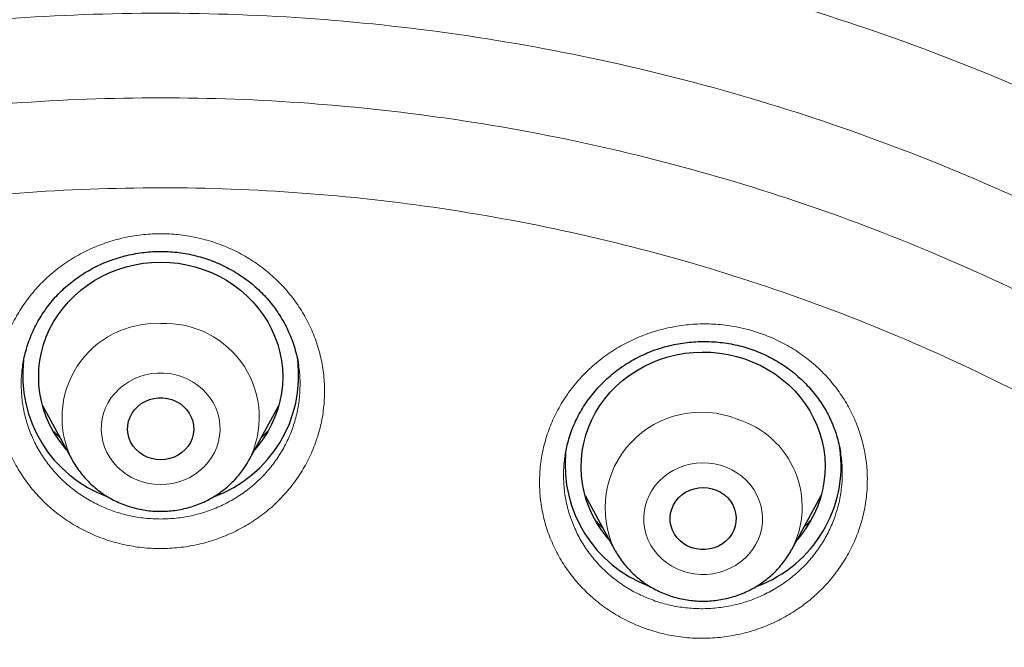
# Model space of a CAD drawing. Header units: millimetres. Extents: x 8 to 971, y 12 to 977.
# Tile 165 of 195: x 342 to 354, y 812 to 820. Entities that reach past the tile are written whole.
import ezdxf

# ---------------------------------------------------------------- set-up
doc = ezdxf.new("R2010")
doc.units = ezdxf.units.MM

msp = doc.modelspace()

# ---------------------------------------------------------------- linework, layer by layer
at = {"color": 7, "linetype": 'Continuous', "lineweight": 30}
for p, q in [((341.567, 815.52), (341.564, 815.508)), ((344.955, 815.505), (344.953, 815.52)), ((341.808, 815.019), (342.17, 814.353)), ((344.349, 814.353), (344.711, 815.019)), ((348.235, 814.408), (348.233, 814.401)), ((348.477, 813.913), (348.84, 813.248)), ((351.018, 813.248), (351.38, 813.913)), ((351.018, 813.248), (351.016, 813.244))]:
    msp.add_line(p, q, dxfattribs=at)
at = {"color": 252, "linetype": 'Continuous', "lineweight": 0}
for p, q in [((342.022, 814.626), (341.948, 814.697)), ((348.693, 813.517), (348.613, 813.594)), ((351.016, 813.244), (350.999, 813.214))]:
    msp.add_line(p, q, dxfattribs=at)
at = {"color": 7, "linetype": 'Continuous', "lineweight": 30, "flags": 128}
for points in [[(342.104, 814.475), (342.059, 814.529), (341.998, 814.612), (341.943, 814.698), (341.895, 814.788), (341.854, 814.881), (341.82, 814.977), (341.794, 815.074), (341.775, 815.173), (341.763, 815.273), (341.76, 815.374), (341.763, 815.474), (341.775, 815.574), (341.794, 815.673), (341.82, 815.771), (341.854, 815.866), (341.895, 815.959), (341.943, 816.049), (341.998, 816.136), (342.059, 816.219), (342.126, 816.297), (342.199, 816.371), (342.277, 816.439), (342.361, 816.502), (342.449, 816.56), (342.541, 816.611), (342.636, 816.656), (342.735, 816.694), (342.837, 816.726), (342.941, 816.751), (343.046, 816.769), (343.153, 816.78), (343.26, 816.783), (343.367, 816.78), (343.473, 816.769), (343.578, 816.751), (343.682, 816.726), (343.784, 816.694), (343.883, 816.656), (343.978, 816.611), (344.07, 816.56), (344.158, 816.502), (344.242, 816.439), (344.32, 816.371), (344.393, 816.297), (344.46, 816.219), (344.521, 816.136), (344.576, 816.049), (344.624, 815.959), (344.665, 815.866), (344.699, 815.771), (344.725, 815.673), (344.744, 815.574), (344.756, 815.474), (344.76, 815.374), (344.756, 815.273), (344.744, 815.173), (344.725, 815.074), (344.699, 814.977), (344.665, 814.881), (344.624, 814.788), (344.576, 814.698), (344.521, 814.612), (344.46, 814.529), (344.415, 814.475)], [(348.773, 813.37), (348.735, 813.415), (348.674, 813.497), (348.618, 813.583), (348.569, 813.673), (348.528, 813.766), (348.493, 813.861), (348.466, 813.958), (348.446, 814.057), (348.434, 814.157), (348.429, 814.258), (348.432, 814.358), (348.443, 814.458), (348.461, 814.557), (348.486, 814.655), (348.519, 814.751), (348.56, 814.844), (348.607, 814.934), (348.661, 815.021), (348.721, 815.104), (348.788, 815.183), (348.86, 815.257), (348.938, 815.327), (349.021, 815.39), (349.108, 815.448), (349.2, 815.5), (349.295, 815.546), (349.394, 815.585), (349.495, 815.618), (349.598, 815.644), (349.704, 815.662), (349.81, 815.674), (349.917, 815.678), (350.024, 815.675), (350.131, 815.665), (350.236, 815.648), (350.34, 815.624), (350.442, 815.593), (350.541, 815.555), (350.637, 815.511), (350.73, 815.461), (350.818, 815.404), (350.902, 815.341), (350.981, 815.273), (351.055, 815.2), (351.123, 815.122), (351.184, 815.04), (351.24, 814.954), (351.288, 814.864), (351.33, 814.772), (351.365, 814.677), (351.392, 814.579), (351.412, 814.48), (351.424, 814.38), (351.429, 814.28), (351.426, 814.179), (351.415, 814.079), (351.397, 813.98), (351.371, 813.882), (351.338, 813.787), (351.298, 813.693), (351.251, 813.603), (351.197, 813.516), (351.137, 813.433), (351.085, 813.37)], [(343.26, 814.352), (343.203, 814.356), (343.148, 814.367), (343.094, 814.385), (343.044, 814.41), (342.998, 814.442), (342.958, 814.479), (342.923, 814.521), (342.894, 814.567), (342.873, 814.616), (342.859, 814.668), (342.854, 814.721), (342.856, 814.774), (342.865, 814.827), (342.883, 814.877), (342.908, 814.925), (342.939, 814.969), (342.977, 815.009), (343.021, 815.043), (343.069, 815.071), (343.121, 815.093), (343.175, 815.108), (343.231, 815.115), (343.288, 815.115), (343.344, 815.108), (343.398, 815.093), (343.45, 815.071), (343.498, 815.043), (343.542, 815.009), (343.58, 814.969), (343.611, 814.925), (343.636, 814.877), (343.654, 814.827), (343.664, 814.774), (343.666, 814.721), (343.66, 814.668), (343.646, 814.616), (343.625, 814.567), (343.596, 814.521), (343.561, 814.479), (343.521, 814.442), (343.475, 814.41), (343.425, 814.385), (343.372, 814.367), (343.316, 814.356), (343.26, 814.352)], [(349.79, 813.27), (349.738, 813.292), (349.69, 813.32), (349.647, 813.355), (349.609, 813.394), (349.577, 813.438), (349.552, 813.486), (349.535, 813.537), (349.525, 813.589), (349.523, 813.642), (349.529, 813.695), (349.543, 813.747), (349.564, 813.797), (349.592, 813.843), (349.627, 813.885), (349.668, 813.922), (349.714, 813.953), (349.764, 813.978), (349.817, 813.996), (349.872, 814.007), (349.929, 814.011), (349.985, 814.007), (350.041, 813.996), (350.094, 813.978), (350.144, 813.953), (350.19, 813.922), (350.231, 813.885), (350.266, 813.843), (350.294, 813.797), (350.315, 813.747), (350.329, 813.695), (350.335, 813.642), (350.333, 813.589), (350.323, 813.537), (350.306, 813.486), (350.281, 813.438), (350.249, 813.394), (350.211, 813.355), (350.168, 813.32), (350.12, 813.292), (350.068, 813.27), (350.013, 813.256), (349.957, 813.248), (349.901, 813.248), (349.844, 813.256), (349.79, 813.27)]]:
    msp.add_lwpolyline(points, dxfattribs=at)
at = {"color": 252, "linetype": 'Continuous', "lineweight": 0, "flags": 128}
for points in [[(343.26, 814.048), (343.335, 814.051), (343.409, 814.062), (343.482, 814.08), (343.552, 814.105), (343.619, 814.137), (343.683, 814.175), (343.742, 814.219), (343.796, 814.268), (343.844, 814.322), (343.886, 814.381), (343.921, 814.443), (343.949, 814.509), (343.97, 814.577), (343.984, 814.646), (343.99, 814.717), (343.988, 814.787), (343.978, 814.857), (343.961, 814.926), (343.936, 814.993), (343.904, 815.057), (343.866, 815.117), (343.82, 815.174), (343.769, 815.226), (343.713, 815.272), (343.652, 815.313), (343.586, 815.348), (343.517, 815.377), (343.446, 815.398), (343.372, 815.412), (343.297, 815.42), (343.222, 815.42), (343.147, 815.412), (343.074, 815.398), (343.002, 815.377), (342.933, 815.348), (342.868, 815.313), (342.806, 815.272), (342.75, 815.226), (342.699, 815.174), (342.653, 815.117), (342.615, 815.057), (342.583, 814.993), (342.558, 814.926), (342.541, 814.857), (342.531, 814.787), (342.529, 814.717), (342.535, 814.646), (342.549, 814.577), (342.57, 814.509), (342.598, 814.443), (342.633, 814.381), (342.675, 814.322), (342.723, 814.268), (342.777, 814.219), (342.836, 814.175), (342.9, 814.137), (342.967, 814.105), (343.037, 814.08), (343.11, 814.062), (343.184, 814.051), (343.26, 814.048)], [(349.679, 812.984), (349.751, 812.963), (349.825, 812.95), (349.9, 812.943), (349.975, 812.944), (350.05, 812.952), (350.123, 812.967), (350.194, 812.99), (350.263, 813.019), (350.328, 813.054), (350.389, 813.096), (350.445, 813.143), (350.495, 813.196), (350.54, 813.253), (350.578, 813.314), (350.609, 813.378), (350.633, 813.445), (350.649, 813.514), (350.658, 813.584), (350.659, 813.655), (350.652, 813.725), (350.638, 813.794), (350.616, 813.862), (350.587, 813.927), (350.551, 813.989), (350.508, 814.047), (350.459, 814.101), (350.405, 814.15), (350.345, 814.193), (350.281, 814.23), (350.214, 814.261), (350.143, 814.285), (350.07, 814.303), (349.996, 814.313), (349.921, 814.316), (349.846, 814.311), (349.771, 814.299), (349.699, 814.281), (349.629, 814.255), (349.562, 814.223), (349.499, 814.184), (349.44, 814.14), (349.387, 814.09), (349.34, 814.035), (349.298, 813.976), (349.264, 813.913), (349.236, 813.847), (349.216, 813.779), (349.203, 813.709), (349.199, 813.639), (349.201, 813.568), (349.212, 813.498), (349.23, 813.43), (349.255, 813.363), (349.288, 813.3), (349.328, 813.24), (349.373, 813.183), (349.425, 813.132), (349.482, 813.086), (349.544, 813.046), (349.61, 813.012), (349.679, 812.984)]]:
    msp.add_lwpolyline(points, dxfattribs=at)
at = {"color": 252, "linetype": 'Continuous', "lineweight": 0}
for centre, radius, start, end in [((343.202, 814.873), 1.155, 87.1499, 206.696), ((343.317, 814.874), 1.155, 332.5755, 92.8607), ((349.904, 813.759), 1.18, 67.915, 205.689), ((350.019, 813.773), 1.128, 332.2853, 73.0944)]:
    msp.add_arc(centre, radius, start, end, dxfattribs=at)
at = {"color": 7, "linetype": 'Continuous', "lineweight": 30}
for centre, radius, start, end in [((343.15, 815.39), 1.587, 173.0099, 250.0445), ((343.368, 815.391), 1.589, 290.0552, 7.0763), ((350.041, 814.284), 1.585, 290.3966, 7.7845), ((349.822, 814.288), 1.59, 174.6969, 249.4633)]:
    msp.add_arc(centre, radius, start, end, dxfattribs=at)
for points, knots in [([(390.437, 808.93), (390.435, 808.955), (390.432, 809.01), (390.426, 809.107), (390.42, 809.216), (390.412, 809.343), (390.402, 809.487), (390.391, 809.646), (390.377, 809.821), (390.362, 810.01), (390.345, 810.214), (390.326, 810.432), (390.302, 810.688), (390.273, 810.966), (390.242, 811.254), (390.212, 811.516), (390.184, 811.75), (390.16, 811.941), (390.14, 812.09), (390.126, 812.198), (390.115, 812.281), (390.105, 812.35), (390.096, 812.419), (390.084, 812.502), (390.069, 812.606), (390.05, 812.734), (390.028, 812.885), (390.002, 813.052), (389.975, 813.228), (389.922, 813.556), (389.839, 814.039), (389.718, 814.684), (389.582, 815.35), (389.432, 816.033), (389.267, 816.726), (389.074, 817.481), (388.848, 818.298), (388.655, 818.945), (388.523, 819.364), (388.465, 819.548), (388.41, 819.716), (388.361, 819.866), (388.317, 819.999), (388.278, 820.115), (388.246, 820.211), (388.22, 820.287), (388.199, 820.347), (388.183, 820.394), (388.168, 820.438), (388.15, 820.489), (388.127, 820.556), (388.098, 820.639), (388.06, 820.746), (388.013, 820.878), (387.956, 821.037), (387.891, 821.214), (387.819, 821.41), (387.737, 821.629), (387.644, 821.872), (387.54, 822.139), (387.426, 822.425), (387.306, 822.719), (387.184, 823.013), (387.041, 823.351), (386.877, 823.729), (386.691, 824.142), (386.506, 824.545), (386.321, 824.937), (386.137, 825.316), (385.959, 825.673), (385.788, 826.009), (385.624, 826.326), (385.467, 826.622), (385.318, 826.899), (385.177, 827.157), (385.039, 827.405), (384.855, 827.73), (384.62, 828.138), (384.329, 828.627), (384.026, 829.122), (383.784, 829.505), (383.61, 829.776), (383.507, 829.935), (383.403, 830.093), (383.301, 830.247), (383.206, 830.389), (383.12, 830.517), (383.044, 830.629), (382.975, 830.731), (382.912, 830.823), (382.855, 830.905), (382.807, 830.975), (382.771, 831.027), (382.744, 831.065), (382.722, 831.097), (382.695, 831.135), (382.663, 831.182), (382.624, 831.237), (382.568, 831.317), (382.492, 831.423), (382.393, 831.562), (382.279, 831.721), (382.148, 831.901), (382, 832.101), (381.836, 832.322), (381.654, 832.563), (381.455, 832.823), (381.237, 833.103), (381.004, 833.398), (380.762, 833.698), (380.494, 834.026), (380.204, 834.373), (379.893, 834.737), (379.553, 835.127), (379.186, 835.537), (378.793, 835.966), (378.411, 836.372), (378.04, 836.757), (377.681, 837.121), (377.335, 837.464), (377.002, 837.788), (376.705, 838.071), (376.437, 838.322), (376.191, 838.548), (375.938, 838.779), (375.638, 839.048), (375.287, 839.356), (374.882, 839.704), (374.453, 840.063), (374.001, 840.432), (373.526, 840.811), (373.108, 841.135), (372.756, 841.402), (372.481, 841.607), (372.215, 841.803), (371.964, 841.984), (371.734, 842.149), (371.523, 842.299), (371.331, 842.432), (371.158, 842.552), (371.019, 842.648), (370.911, 842.721), (370.83, 842.776), (370.757, 842.825), (370.692, 842.869), (370.637, 842.906), (370.593, 842.935), (370.56, 842.958), (370.52, 842.984), (370.462, 843.023), (370.378, 843.079), (370.27, 843.149), (370.14, 843.235), (369.986, 843.335), (369.811, 843.447), (369.622, 843.568), (369.386, 843.716), (369.106, 843.89), (368.725, 844.123), (368.275, 844.392), (367.753, 844.695), (367.208, 845.001), (366.642, 845.311), (366.053, 845.622), (365.441, 845.935), (364.784, 846.258), (364.085, 846.589), (363.352, 846.922), (362.615, 847.241), (361.877, 847.546), (361.055, 847.87), (360.148, 848.208), (359.156, 848.554), (358.166, 848.875), (357.179, 849.172), (356.197, 849.446), (355.288, 849.68), (354.454, 849.878), (353.699, 850.045), (352.955, 850.197), (352.225, 850.336), (351.509, 850.461), (350.761, 850.58), (349.985, 850.692), (349.183, 850.795), (348.402, 850.882), (347.643, 850.954), (346.952, 851.01), (346.314, 851.053), (345.716, 851.086), (345.098, 851.113), (344.46, 851.133), (343.771, 851.145), (343.03, 851.147), (342.235, 851.137), (341.414, 851.114), (340.678, 851.08), (340.037, 851.042), (339.501, 851.005), (338.976, 850.962), (338.463, 850.915), (337.883, 850.856), (337.242, 850.783), (336.545, 850.693), (335.875, 850.598), (335.231, 850.497), (334.614, 850.393), (334.085, 850.296), (333.632, 850.21), (333.243, 850.132), (332.843, 850.048), (332.43, 849.959), (331.958, 849.852), (331.422, 849.725), (330.822, 849.575), (330.223, 849.417), (329.628, 849.252), (329.037, 849.081), (328.43, 848.897), (327.807, 848.698), (327.169, 848.486), (326.437, 848.231), (325.615, 847.928), (324.706, 847.573), (323.795, 847.196), (322.882, 846.795), (321.968, 846.372), (321.053, 845.924), (320.329, 845.551), (319.791, 845.263), (319.44, 845.072), (319.089, 844.877), (318.745, 844.682), (318.415, 844.491), (318.106, 844.309), (317.818, 844.137), (317.548, 843.973), (317.296, 843.818), (317.063, 843.672), (316.852, 843.539), (316.663, 843.419), (316.497, 843.312), (316.359, 843.221), (316.246, 843.147), (316.156, 843.088), (316.076, 843.035), (315.997, 842.983), (315.908, 842.923), (315.802, 842.853), (315.679, 842.769), (315.536, 842.673), (315.352, 842.546), (315.127, 842.39), (314.861, 842.204), (314.581, 842.003), (314.284, 841.788), (313.973, 841.559), (313.647, 841.314), (313.306, 841.054), (312.952, 840.778), (312.584, 840.485), (312.087, 840.081), (311.476, 839.569), (310.787, 838.966), (310.142, 838.38), (309.539, 837.812), (308.96, 837.245), (308.403, 836.68), (307.868, 836.119), (307.354, 835.562), (306.863, 835.011), (306.412, 834.488), (305.999, 833.995), (305.623, 833.533), (305.263, 833.08), (304.933, 832.654), (304.631, 832.254), (304.409, 831.952), (304.248, 831.731), (304.147, 831.591), (304.054, 831.461), (303.974, 831.348), (303.908, 831.255), (303.854, 831.179), (303.811, 831.117), (303.779, 831.071), (303.756, 831.038), (303.736, 831.01), (303.712, 830.975), (303.677, 830.924), (303.63, 830.856), (303.573, 830.772), (303.509, 830.679), (303.44, 830.578), (303.368, 830.471), (303.27, 830.325), (303.143, 830.134), (302.986, 829.894), (302.817, 829.633), (302.638, 829.351), (302.448, 829.047), (302.258, 828.737), (302.07, 828.426), (301.889, 828.119), (301.709, 827.808), (301.534, 827.501), (301.366, 827.199), (301.203, 826.903), (301.004, 826.534), (300.774, 826.096), (300.519, 825.594), (300.287, 825.122), (300.077, 824.681), (299.885, 824.269), (299.704, 823.868), (299.528, 823.468), (299.353, 823.058), (299.158, 822.587), (298.944, 822.052), (298.772, 821.603), (298.657, 821.294), (298.6, 821.138), (298.547, 820.992), (298.5, 820.863), (298.46, 820.75), (298.426, 820.654), (298.399, 820.576), (298.378, 820.515), (298.361, 820.468), (298.348, 820.428), (298.334, 820.389), (298.318, 820.341), (298.299, 820.286), (298.269, 820.197), (298.225, 820.068), (298.166, 819.892), (298.103, 819.697), (298.035, 819.487), (297.963, 819.261), (297.887, 819.014), (297.805, 818.745), (297.72, 818.456), (297.603, 818.053), (297.461, 817.535), (297.296, 816.903), (297.138, 816.252), (296.986, 815.582), (296.873, 815.042), (296.794, 814.64), (296.744, 814.38), (296.696, 814.118), (296.65, 813.86), (296.607, 813.612), (296.567, 813.369), (296.53, 813.135), (296.495, 812.913), (296.466, 812.717), (296.444, 812.566), (296.429, 812.457), (296.419, 812.384), (296.411, 812.326), (296.404, 812.278), (296.397, 812.228), (296.389, 812.166), (296.378, 812.083), (296.364, 811.98), (296.349, 811.863), (296.333, 811.732), (296.316, 811.59), (296.298, 811.436), (296.28, 811.278), (296.262, 811.121), (296.246, 810.967), (296.23, 810.816), (296.212, 810.63), (296.191, 810.412), (296.169, 810.163), (296.15, 809.923), (296.132, 809.693), (296.116, 809.477), (296.103, 809.275), (296.091, 809.091), (296.085, 808.973), (296.082, 808.917)], [0, 0, 0, 0, 0.000538, 0.001173, 0.002001, 0.00294, 0.003999, 0.005176, 0.006474, 0.007864, 0.00937, 0.010991, 0.012707, 0.015039, 0.017172, 0.019108, 0.020845, 0.022384, 0.02336, 0.024168, 0.024785, 0.025223, 0.025708, 0.026323, 0.027068, 0.028038, 0.029164, 0.030442, 0.031771, 0.033115, 0.037773, 0.042606, 0.047612, 0.052782, 0.058028, 0.063333, 0.069974, 0.076706, 0.078226, 0.079651, 0.080945, 0.082106, 0.083135, 0.084032, 0.084797, 0.085358, 0.085818, 0.086176, 0.086459, 0.086842, 0.087362, 0.088017, 0.08878, 0.089871, 0.091108, 0.092492, 0.094023, 0.095701, 0.097641, 0.099746, 0.102016, 0.104397, 0.106732, 0.109008, 0.112469, 0.115787, 0.118962, 0.122206, 0.125286, 0.128203, 0.130955, 0.133544, 0.136007, 0.1383, 0.140425, 0.142456, 0.144505, 0.148584, 0.152734, 0.156956, 0.16125, 0.162614, 0.163986, 0.165364, 0.166737, 0.16802, 0.169093, 0.170079, 0.170976, 0.171785, 0.172506, 0.173139, 0.173627, 0.1739, 0.17415, 0.174482, 0.174895, 0.17539, 0.175967, 0.177007, 0.178239, 0.179661, 0.181275, 0.18308, 0.185076, 0.187264, 0.189637, 0.1922, 0.194953, 0.197789, 0.200571, 0.204128, 0.20759, 0.210957, 0.215316, 0.219504, 0.22352, 0.227365, 0.231038, 0.234541, 0.237872, 0.241032, 0.243395, 0.245761, 0.248218, 0.250767, 0.254419, 0.258244, 0.262241, 0.266411, 0.270754, 0.275269, 0.277723, 0.280215, 0.282589, 0.284791, 0.286822, 0.28865, 0.290313, 0.29181, 0.293142, 0.293904, 0.294599, 0.295226, 0.295787, 0.296275, 0.296648, 0.296897, 0.297133, 0.297661, 0.298383, 0.299298, 0.300407, 0.301709, 0.303205, 0.304831, 0.306486, 0.30914, 0.31186, 0.315995, 0.320274, 0.324698, 0.329265, 0.333977, 0.338832, 0.343832, 0.349496, 0.3552, 0.360861, 0.366479, 0.372055, 0.379513, 0.386894, 0.394198, 0.401424, 0.408573, 0.415644, 0.421146, 0.426571, 0.431881, 0.437079, 0.442162, 0.447133, 0.452947, 0.458597, 0.464085, 0.469408, 0.474568, 0.478612, 0.482793, 0.487111, 0.491567, 0.49616, 0.501533, 0.507084, 0.512811, 0.518714, 0.522511, 0.526271, 0.529951, 0.53355, 0.537068, 0.542155, 0.547065, 0.551796, 0.556348, 0.560723, 0.56492, 0.567641, 0.570395, 0.57325, 0.576207, 0.579266, 0.583426, 0.58776, 0.592268, 0.596441, 0.600753, 0.605203, 0.609793, 0.614522, 0.619354, 0.626133, 0.632994, 0.639937, 0.646962, 0.65407, 0.661259, 0.668531, 0.671353, 0.674187, 0.677033, 0.679877, 0.682588, 0.685131, 0.687508, 0.689718, 0.691854, 0.693807, 0.695578, 0.697165, 0.698569, 0.69979, 0.700689, 0.701454, 0.702086, 0.702726, 0.70348, 0.704372, 0.705431, 0.706655, 0.708045, 0.710202, 0.712508, 0.714965, 0.717571, 0.720327, 0.723232, 0.726288, 0.729493, 0.732849, 0.736348, 0.743218, 0.749945, 0.756011, 0.761955, 0.767778, 0.773479, 0.77906, 0.78452, 0.789858, 0.795046, 0.799479, 0.803787, 0.80797, 0.812028, 0.815497, 0.818868, 0.820166, 0.821448, 0.822626, 0.823652, 0.824451, 0.825124, 0.825672, 0.826093, 0.826337, 0.826547, 0.826853, 0.827263, 0.827886, 0.828647, 0.829476, 0.830359, 0.831297, 0.83229, 0.834199, 0.836283, 0.838542, 0.840975, 0.843583, 0.846366, 0.84889, 0.851531, 0.854158, 0.856731, 0.859252, 0.86172, 0.864136, 0.868428, 0.872544, 0.876483, 0.879952, 0.883271, 0.886443, 0.889617, 0.892883, 0.896242, 0.900816, 0.905551, 0.906818, 0.908074, 0.909215, 0.910226, 0.911107, 0.911858, 0.912453, 0.91293, 0.913289, 0.913546, 0.913845, 0.914215, 0.914649, 0.91513, 0.916288, 0.917651, 0.919218, 0.92079, 0.922526, 0.924424, 0.926486, 0.928711, 0.931064, 0.935741, 0.940543, 0.945472, 0.950526, 0.955706, 0.957637, 0.959585, 0.96155, 0.963522, 0.965387, 0.967112, 0.968963, 0.970619, 0.97208, 0.973344, 0.973977, 0.974529, 0.974963, 0.975279, 0.975598, 0.976062, 0.976675, 0.977438, 0.97835, 0.979291, 0.98035, 0.981522, 0.982704, 0.983865, 0.985004, 0.986123, 0.987221, 0.989129, 0.990969, 0.992743, 0.994449, 0.996061, 0.99752, 0.998831, 1, 1, 1, 1]), ([(340.08, 755.314), (338.877, 755.42), (336.473, 755.633), (332.915, 756.297), (329.422, 757.208), (326.048, 758.376), (322.809, 759.778), (319.723, 761.402), (316.782, 763.249), (314.004, 765.307), (311.407, 767.563), (309.006, 770.004), (306.816, 772.614), (304.851, 775.377), (303.123, 778.277), (301.642, 781.296), (300.418, 784.414), (299.458, 787.613), (298.768, 790.873), (298.352, 794.173), (298.213, 797.494), (298.352, 800.816), (298.768, 804.116), (299.458, 807.376), (300.418, 810.575), (301.642, 813.693), (303.123, 816.712), (304.851, 819.612), (306.816, 822.375), (309.006, 824.985), (311.407, 827.426), (314.004, 829.682), (316.782, 831.74), (319.723, 833.586), (322.809, 835.21), (326.021, 836.602), (329.339, 837.752), (332.744, 838.655), (336.213, 839.303), (339.725, 839.694), (343.26, 839.824), (346.794, 839.694), (350.306, 839.303), (353.775, 838.655), (357.18, 837.752), (360.498, 836.602), (363.71, 835.21), (366.796, 833.586), (369.737, 831.74), (372.515, 829.682), (375.112, 827.426), (377.513, 824.985), (379.703, 822.375), (381.668, 819.612), (383.396, 816.712), (384.877, 813.693), (386.101, 810.575), (387.061, 807.376), (387.751, 804.116), (388.167, 800.816), (388.306, 797.494), (388.167, 794.173), (387.751, 790.873), (387.061, 787.613), (386.101, 784.414), (384.877, 781.296), (383.396, 778.277), (381.668, 775.377), (379.703, 772.614), (377.513, 770.004), (375.112, 767.563), (372.515, 765.307), (369.737, 763.249), (366.796, 761.402), (363.71, 759.778), (360.471, 758.376), (357.097, 757.208), (353.604, 756.297), (350.047, 755.633), (347.642, 755.42), (346.439, 755.314)], [0, 0, 0, 0, 0.013106, 0.026212, 0.039318, 0.052424, 0.065212, 0.078, 0.090788, 0.103576, 0.116364, 0.129151, 0.141939, 0.154727, 0.167515, 0.180303, 0.193091, 0.205879, 0.218667, 0.231454, 0.244242, 0.25703, 0.269818, 0.282606, 0.295394, 0.308182, 0.32097, 0.333758, 0.346545, 0.359333, 0.372121, 0.384909, 0.397697, 0.410485, 0.423273, 0.436061, 0.448848, 0.461636, 0.474424, 0.487212, 0.5, 0.512788, 0.525576, 0.538364, 0.551152, 0.563939, 0.576727, 0.589515, 0.602303, 0.615091, 0.627879, 0.640667, 0.653455, 0.666242, 0.67903, 0.691818, 0.704606, 0.717394, 0.730182, 0.74297, 0.755758, 0.768546, 0.781333, 0.794121, 0.806909, 0.819697, 0.832485, 0.845273, 0.858061, 0.870849, 0.883636, 0.896424, 0.909212, 0.922, 0.934788, 0.947576, 0.960682, 0.973788, 0.986894, 1, 1, 1, 1]), ([(341.564, 815.508), (341.565, 815.518), (341.571, 815.562), (341.588, 815.639), (341.615, 815.739), (341.649, 815.838), (341.689, 815.935), (341.736, 816.029), (341.789, 816.121), (341.848, 816.208), (341.912, 816.292), (341.981, 816.371), (342.054, 816.445), (342.133, 816.514), (342.215, 816.578), (342.302, 816.637), (342.394, 816.692), (342.489, 816.741), (342.587, 816.785), (342.689, 816.822), (342.792, 816.854), (342.898, 816.879), (343.004, 816.898), (343.111, 816.91), (343.218, 816.916), (343.325, 816.915), (343.431, 816.908), (343.537, 816.895), (343.642, 816.875), (343.746, 816.848), (343.849, 816.816), (343.95, 816.777), (344.048, 816.732), (344.143, 816.682), (344.234, 816.626), (344.321, 816.565), (344.404, 816.499), (344.481, 816.429), (344.553, 816.354), (344.62, 816.276), (344.682, 816.193), (344.739, 816.105), (344.791, 816.014), (344.836, 815.92), (344.876, 815.823), (344.909, 815.724), (344.935, 815.623), (344.951, 815.55), (344.955, 815.511), (344.956, 815.506)], [0, 0, 0, 0, 0.0062609, 0.0283821, 0.0506435, 0.0730102, 0.0954302, 0.1178579, 0.1402337, 0.1625123, 0.1846631, 0.2066532, 0.2284781, 0.2501094, 0.2717958, 0.2936008, 0.3155124, 0.3375114, 0.3595713, 0.3816636, 0.4037475, 0.4257852, 0.4477494, 0.4696134, 0.4913615, 0.5129746, 0.5344971, 0.5561278, 0.5779007, 0.5997996, 0.6217967, 0.6438608, 0.6659594, 0.6880514, 0.7101034, 0.7320863, 0.7539831, 0.775784, 0.7973909, 0.8190254, 0.8408644, 0.8628854, 0.885062, 0.9073517, 0.9297141, 0.9521006, 0.9744509, 0.9967149, 1, 1, 1, 1]), ([(348.235, 814.408), (348.239, 814.434), (348.248, 814.495), (348.271, 814.587), (348.302, 814.685), (348.339, 814.78), (348.382, 814.873), (348.432, 814.963), (348.488, 815.051), (348.55, 815.136), (348.618, 815.218), (348.691, 815.296), (348.769, 815.37), (348.852, 815.439), (348.939, 815.502), (349.029, 815.56), (349.122, 815.612), (349.218, 815.657), (349.316, 815.697), (349.417, 815.731), (349.52, 815.759), (349.625, 815.781), (349.732, 815.796), (349.841, 815.806), (349.949, 815.808), (350.058, 815.805), (350.166, 815.795), (350.272, 815.778), (350.377, 815.756), (350.48, 815.727), (350.579, 815.692), (350.676, 815.651), (350.771, 815.604), (350.862, 815.552), (350.951, 815.494), (351.035, 815.43), (351.116, 815.361), (351.192, 815.288), (351.263, 815.21), (351.328, 815.128), (351.388, 815.043), (351.442, 814.954), (351.489, 814.863), (351.53, 814.77), (351.564, 814.674), (351.592, 814.576), (351.611, 814.494), (351.617, 814.445), (351.62, 814.43)], [0, 0, 0, 0, 0.017457, 0.039738, 0.061763, 0.083581, 0.105367, 0.127396, 0.149593, 0.171921, 0.194344, 0.216817, 0.239288, 0.261704, 0.28402, 0.306206, 0.328235, 0.350098, 0.371793, 0.393554, 0.415443, 0.437448, 0.459549, 0.481718, 0.503926, 0.526134, 0.548303, 0.570403, 0.592411, 0.614308, 0.636082, 0.657779, 0.679613, 0.701601, 0.723723, 0.745951, 0.768254, 0.7906, 0.812946, 0.835258, 0.857508, 0.879678, 0.901753, 0.923641, 0.945564, 0.967687, 0.989985, 1, 1, 1, 1]), ([(344.576, 814.705), (344.565, 814.694), (344.541, 814.668), (344.515, 814.645), (344.5, 814.632)], [0, 0, 0, 0, 0.451723, 1, 1, 1, 1]), ([(342.019, 814.63), (342.004, 814.643), (341.979, 814.666), (341.956, 814.69), (341.946, 814.7)], [0, 0, 0, 0, 0.592431, 1, 1, 1, 1]), ([(342.17, 814.354), (342.174, 814.347), (342.191, 814.314), (342.228, 814.257), (342.281, 814.184), (342.339, 814.116), (342.402, 814.052), (342.471, 813.993), (342.543, 813.939), (342.62, 813.89), (342.7, 813.847), (342.784, 813.81), (342.87, 813.779), (342.959, 813.754), (343.049, 813.735), (343.14, 813.723), (343.211, 813.719), (343.251, 813.719), (343.26, 813.719)], [0, 0, 0, 0, 0.018392, 0.086379, 0.154459, 0.222648, 0.290947, 0.359357, 0.427884, 0.496531, 0.565288, 0.634158, 0.70312, 0.772177, 0.84131, 0.910516, 0.979778, 1, 1, 1, 1]), ([(343.26, 813.719), (343.28, 813.719), (343.331, 813.72), (343.413, 813.727), (343.504, 813.741), (343.594, 813.762), (343.682, 813.79), (343.768, 813.823), (343.851, 813.863), (343.93, 813.909), (344.006, 813.96), (344.077, 814.017), (344.144, 814.079), (344.206, 814.145), (344.262, 814.216), (344.311, 814.286), (344.337, 814.333), (344.349, 814.354)], [0, 0, 0, 0, 0.04582, 0.115145, 0.184494, 0.253848, 0.323187, 0.392495, 0.461761, 0.530967, 0.600104, 0.669154, 0.738105, 0.806948, 0.87567, 0.944275, 1, 1, 1, 1]), ([(348.691, 813.521), (348.683, 813.529), (348.655, 813.553), (348.629, 813.579), (348.611, 813.598)], [0, 0, 0, 0, 0.298466, 1, 1, 1, 1]), ([(351.253, 813.609), (351.247, 813.603), (351.221, 813.575), (351.193, 813.549), (351.172, 813.53)], [0, 0, 0, 0, 0.248053, 1, 1, 1, 1]), ([(348.841, 813.248), (348.851, 813.229), (348.875, 813.185), (348.921, 813.118), (348.976, 813.048), (349.037, 812.982), (349.102, 812.92), (349.173, 812.863), (349.247, 812.811), (349.326, 812.765), (349.407, 812.724), (349.472, 812.698), (349.509, 812.685), (349.517, 812.682)], [0, 0, 0, 0, 0.06988, 0.169382, 0.269016, 0.36881, 0.46878, 0.568908, 0.669214, 0.769689, 0.870321, 0.971105, 1, 1, 1, 1]), ([(349.517, 812.682), (349.537, 812.676), (349.585, 812.66), (349.665, 812.64), (349.755, 812.625), (349.847, 812.615), (349.94, 812.613), (350.032, 812.617), (350.124, 812.628), (350.214, 812.645), (350.304, 812.669), (350.391, 812.699), (350.475, 812.736), (350.557, 812.778), (350.634, 812.827), (350.708, 812.881), (350.778, 812.94), (350.842, 813.003), (350.902, 813.072), (350.955, 813.144), (350.993, 813.202), (351.011, 813.236), (351.015, 813.244)], [0, 0, 0, 0, 0.035094, 0.087856, 0.140659, 0.193511, 0.246403, 0.299325, 0.352267, 0.405214, 0.458157, 0.511085, 0.563985, 0.61685, 0.669663, 0.722416, 0.775095, 0.8277, 0.88022, 0.932641, 0.984977, 1, 1, 1, 1])]:
    msp.add_open_spline(points, degree=3, knots=knots, dxfattribs=at)
at = {"color": 252, "linetype": 'Continuous', "lineweight": 0}
for points, knots in [([(296.098, 808.936), (296.104, 809.125), (296.138, 810.282), (296.398, 812.398), (296.888, 815.267), (297.594, 818.098), (298.492, 820.88), (299.582, 823.601), (300.858, 826.249), (302.317, 828.813), (303.95, 831.281), (305.752, 833.644), (307.715, 835.892), (309.83, 838.013), (312.088, 840.001), (314.479, 841.845), (316.994, 843.538), (319.621, 845.073), (322.35, 846.444), (325.167, 847.644), (328.063, 848.668), (331.023, 849.512), (334.036, 850.172), (337.089, 850.645), (340.167, 850.93), (343.26, 851.025), (346.352, 850.93), (349.43, 850.645), (352.483, 850.172), (355.496, 849.512), (358.456, 848.668), (361.352, 847.644), (364.17, 846.444), (366.898, 845.073), (369.525, 843.538), (372.04, 841.845), (374.431, 840.001), (376.689, 838.013), (378.804, 835.892), (380.767, 833.644), (382.569, 831.281), (384.202, 828.813), (385.661, 826.249), (386.938, 823.601), (388.028, 820.88), (388.925, 818.098), (389.631, 815.267), (390.121, 812.398), (390.381, 810.282), (390.416, 809.125), (390.421, 808.936)], [0, 0, 0, 0, 0.004208, 0.025764, 0.04732, 0.068876, 0.090433, 0.111989, 0.133545, 0.155101, 0.176657, 0.198214, 0.21977, 0.241326, 0.262882, 0.284438, 0.305994, 0.327551, 0.349107, 0.370663, 0.392219, 0.413775, 0.435331, 0.456888, 0.478444, 0.5, 0.521556, 0.543112, 0.564669, 0.586225, 0.607781, 0.629337, 0.650893, 0.672449, 0.694006, 0.715562, 0.737118, 0.758674, 0.78023, 0.801786, 0.823343, 0.844899, 0.866455, 0.888011, 0.909567, 0.931124, 0.95268, 0.974236, 0.995792, 1, 1, 1, 1]), ([(295.766, 798.284), (295.78, 799.061), (295.808, 800.673), (296.037, 803.111), (296.407, 805.591), (296.928, 808.048), (297.593, 810.474), (298.403, 812.86), (299.354, 815.201), (300.442, 817.487), (301.666, 819.713), (303.02, 821.87), (304.501, 823.953), (306.104, 825.955), (307.824, 827.868), (309.655, 829.689), (311.592, 831.41), (313.629, 833.026), (315.759, 834.532), (317.976, 835.924), (320.272, 837.196), (322.64, 838.346), (325.073, 839.369), (327.564, 840.262), (330.103, 841.023), (332.685, 841.649), (335.299, 842.138), (337.939, 842.488), (340.595, 842.698), (343.26, 842.769), (345.924, 842.698), (348.58, 842.488), (351.22, 842.138), (353.835, 841.649), (356.416, 841.023), (358.956, 840.262), (361.446, 839.369), (363.879, 838.346), (366.248, 837.196), (368.544, 835.924), (370.76, 834.532), (372.89, 833.026), (374.927, 831.41), (376.864, 829.689), (378.695, 827.868), (380.415, 825.955), (382.018, 823.953), (383.499, 821.87), (384.853, 819.713), (386.077, 817.487), (387.166, 815.201), (388.116, 812.86), (388.926, 810.474), (389.591, 808.048), (390.112, 805.591), (390.482, 803.111), (390.711, 800.673), (390.739, 799.061), (390.753, 798.284)], [0, 0, 0, 0, 0.016664, 0.034566, 0.052467, 0.070368, 0.08827, 0.106171, 0.124072, 0.141974, 0.159875, 0.177776, 0.195678, 0.213579, 0.23148, 0.249382, 0.267283, 0.285184, 0.303085, 0.320987, 0.338888, 0.356789, 0.374691, 0.392592, 0.410493, 0.428395, 0.446296, 0.464197, 0.482099, 0.5, 0.517901, 0.535803, 0.553704, 0.571605, 0.589506, 0.607408, 0.625309, 0.64321, 0.661112, 0.679013, 0.696914, 0.714816, 0.732717, 0.750618, 0.76852, 0.786421, 0.804322, 0.822223, 0.840125, 0.858026, 0.875927, 0.893829, 0.91173, 0.929631, 0.947533, 0.965434, 0.983335, 1, 1, 1, 1]), ([(297.761, 797.426), (297.779, 798.366), (297.816, 800.237), (298.115, 803.024), (298.594, 805.775), (299.27, 808.49), (300.138, 811.168), (301.195, 813.799), (302.428, 816.362), (303.829, 818.833), (305.395, 821.201), (307.124, 823.467), (309.017, 825.629), (311.065, 827.679), (313.247, 829.604), (315.549, 831.383), (317.959, 833.008), (320.48, 834.479), (323.109, 835.796), (325.836, 836.954), (328.636, 837.947), (331.487, 838.763), (334.376, 839.397), (337.303, 839.85), (340.269, 840.121), (343.26, 840.211), (346.251, 840.121), (349.217, 839.85), (352.145, 839.397), (355.034, 838.763), (357.884, 837.947), (360.683, 836.954), (363.411, 835.796), (366.04, 834.478), (368.561, 833.007), (370.971, 831.382), (373.272, 829.603), (375.454, 827.679), (377.502, 825.628), (379.396, 823.466), (381.125, 821.2), (382.69, 818.832), (384.092, 816.361), (385.324, 813.799), (386.381, 811.168), (387.249, 808.489), (387.925, 805.774), (388.404, 803.023), (388.703, 800.237), (388.74, 798.366), (388.758, 797.426)], [0, 0, 0, 0, 0.020985, 0.041789, 0.062502, 0.083215, 0.104018, 0.125, 0.145987, 0.166791, 0.187505, 0.208217, 0.229019, 0.25, 0.270986, 0.291791, 0.312505, 0.333217, 0.354019, 0.375, 0.395986, 0.416791, 0.437505, 0.458217, 0.479019, 0.5, 0.520986, 0.541791, 0.562505, 0.583217, 0.604019, 0.625, 0.645986, 0.666791, 0.687505, 0.708217, 0.729019, 0.75, 0.770986, 0.791791, 0.812505, 0.833217, 0.854019, 0.875, 0.895985, 0.916789, 0.937502, 0.958215, 0.979017, 1, 1, 1, 1]), ([(339.798, 773.529), (339.084, 773.638), (337.655, 773.856), (335.559, 774.4), (333.572, 775.079), (331.704, 775.889), (329.961, 776.806), (328.299, 777.85), (326.729, 779.012), (325.262, 780.287), (323.905, 781.666), (322.668, 783.141), (321.558, 784.703), (320.581, 786.341), (319.744, 788.047), (319.053, 789.809), (318.51, 791.616), (318.12, 793.458), (317.885, 795.323), (317.807, 797.199), (317.885, 799.076), (318.12, 800.941), (318.51, 802.783), (319.053, 804.59), (319.744, 806.352), (320.581, 808.058), (321.558, 809.696), (322.668, 811.258), (323.905, 812.733), (325.262, 814.112), (326.729, 815.387), (328.299, 816.549), (329.961, 817.593), (331.704, 818.51), (333.519, 819.296), (335.394, 819.946), (337.318, 820.456), (339.278, 820.823), (341.263, 821.043), (343.26, 821.117), (345.257, 821.043), (347.241, 820.823), (349.201, 820.456), (351.125, 819.946), (353, 819.296), (354.815, 818.51), (356.558, 817.593), (358.22, 816.549), (359.79, 815.387), (361.257, 814.112), (362.614, 812.733), (363.851, 811.258), (364.961, 809.696), (365.938, 808.058), (366.775, 806.352), (367.466, 804.59), (368.009, 802.783), (368.399, 800.941), (368.634, 799.076), (368.712, 797.199), (368.634, 795.323), (368.399, 793.458), (368.009, 791.616), (367.466, 789.809), (366.775, 788.047), (365.938, 786.341), (364.961, 784.703), (363.851, 783.141), (362.614, 781.666), (361.257, 780.287), (359.79, 779.012), (358.22, 777.85), (356.558, 776.806), (354.815, 775.889), (352.95, 775.08), (350.968, 774.403), (348.88, 773.86), (347.457, 773.641), (346.745, 773.532)], [0, 0, 0, 0, 0.014209, 0.028417, 0.042626, 0.055696, 0.068766, 0.081836, 0.094907, 0.107977, 0.121047, 0.134117, 0.147187, 0.160257, 0.173327, 0.186398, 0.199468, 0.212538, 0.225608, 0.238678, 0.251748, 0.264818, 0.277889, 0.290959, 0.304029, 0.317099, 0.330169, 0.343239, 0.356309, 0.36938, 0.38245, 0.39552, 0.40859, 0.42166, 0.43473, 0.4478, 0.460871, 0.473941, 0.487011, 0.500081, 0.513151, 0.526221, 0.539292, 0.552362, 0.565432, 0.578502, 0.591572, 0.604642, 0.617712, 0.630783, 0.643853, 0.656923, 0.669993, 0.683063, 0.696133, 0.709203, 0.722274, 0.735344, 0.748414, 0.761484, 0.774554, 0.787624, 0.800694, 0.813765, 0.826835, 0.839905, 0.852975, 0.866045, 0.879115, 0.892186, 0.905256, 0.918326, 0.931396, 0.944466, 0.957536, 0.971691, 0.985845, 1, 1, 1, 1]), ([(346.66, 774.616), (347.327, 774.721), (348.662, 774.93), (350.619, 775.442), (352.485, 776.082), (354.251, 776.847), (355.909, 777.72), (357.49, 778.712), (358.983, 779.818), (360.379, 781.031), (361.669, 782.342), (362.846, 783.745), (363.902, 785.231), (364.831, 786.789), (365.627, 788.411), (366.285, 790.087), (366.801, 791.807), (367.172, 793.559), (367.395, 795.333), (367.47, 797.118), (367.395, 798.903), (367.172, 800.677), (366.801, 802.429), (366.285, 804.148), (365.627, 805.824), (364.831, 807.446), (363.902, 809.005), (362.846, 810.49), (361.669, 811.893), (360.379, 813.205), (358.983, 814.417), (357.49, 815.523), (355.909, 816.515), (354.251, 817.388), (352.524, 818.136), (350.741, 818.754), (348.911, 819.239), (347.047, 819.588), (345.159, 819.798), (343.26, 819.868), (341.36, 819.798), (339.472, 819.588), (337.608, 819.239), (335.778, 818.754), (333.995, 818.136), (332.268, 817.388), (330.61, 816.515), (329.029, 815.523), (327.536, 814.417), (326.14, 813.205), (324.85, 811.893), (323.673, 810.49), (322.617, 809.005), (321.688, 807.446), (320.892, 805.824), (320.234, 804.148), (319.718, 802.429), (319.347, 800.677), (319.124, 798.903), (319.049, 797.118), (319.124, 795.333), (319.347, 793.559), (319.718, 791.807), (320.234, 790.087), (320.892, 788.411), (321.688, 786.789), (322.617, 785.231), (323.673, 783.745), (324.85, 782.342), (326.14, 781.031), (327.536, 779.818), (329.029, 778.712), (330.61, 777.72), (332.268, 776.847), (334.034, 776.082), (335.9, 775.442), (337.858, 774.93), (339.192, 774.721), (339.859, 774.616)], [0, 0, 0, 0, 0.013976, 0.027953, 0.041929, 0.055017, 0.068105, 0.081192, 0.09428, 0.107368, 0.120455, 0.133543, 0.146631, 0.159719, 0.172806, 0.185894, 0.198982, 0.212069, 0.225157, 0.238245, 0.251332, 0.26442, 0.277508, 0.290595, 0.303683, 0.316771, 0.329859, 0.342946, 0.356034, 0.369122, 0.382209, 0.395297, 0.408385, 0.421472, 0.43456, 0.447648, 0.460735, 0.473823, 0.486911, 0.499999, 0.513086, 0.526174, 0.539262, 0.552349, 0.565437, 0.578525, 0.591612, 0.6047, 0.617788, 0.630876, 0.643963, 0.657051, 0.670139, 0.683226, 0.696314, 0.709402, 0.722489, 0.735577, 0.748665, 0.761752, 0.77484, 0.787928, 0.801016, 0.814103, 0.827191, 0.840279, 0.853366, 0.866454, 0.879542, 0.892629, 0.905717, 0.918805, 0.931893, 0.94498, 0.958068, 0.972045, 0.986023, 1, 1, 1, 1]), ([(339.895, 775.418), (339.266, 775.519), (338.009, 775.721), (336.165, 776.207), (334.396, 776.815), (332.712, 777.545), (331.121, 778.382), (329.604, 779.334), (328.172, 780.396), (326.832, 781.559), (325.594, 782.818), (324.465, 784.164), (323.451, 785.589), (322.56, 787.085), (321.796, 788.642), (321.165, 790.25), (320.67, 791.9), (320.314, 793.581), (320.099, 795.283), (320.028, 796.996), (320.099, 798.709), (320.314, 800.411), (320.67, 802.092), (321.165, 803.742), (321.796, 805.35), (322.56, 806.907), (323.451, 808.403), (324.465, 809.828), (325.594, 811.174), (326.832, 812.433), (328.172, 813.596), (329.604, 814.657), (331.121, 815.61), (332.712, 816.447), (334.369, 817.165), (336.081, 817.758), (337.836, 818.224), (339.625, 818.558), (341.437, 818.759), (343.26, 818.827), (345.082, 818.759), (346.894, 818.558), (348.683, 818.224), (350.439, 817.758), (352.15, 817.165), (353.807, 816.447), (355.398, 815.61), (356.915, 814.657), (358.347, 813.596), (359.687, 812.433), (360.925, 811.174), (362.054, 809.828), (363.068, 808.403), (363.959, 806.907), (364.723, 805.35), (365.354, 803.742), (365.849, 802.092), (366.205, 800.411), (366.42, 798.709), (366.491, 796.996), (366.42, 795.283), (366.205, 793.581), (365.849, 791.9), (365.354, 790.25), (364.723, 788.642), (363.959, 787.085), (363.068, 785.589), (362.054, 784.164), (360.925, 782.818), (359.687, 781.559), (358.347, 780.396), (356.915, 779.334), (355.398, 778.382), (353.807, 777.545), (352.12, 776.814), (350.346, 776.205), (348.494, 775.717), (347.231, 775.515), (346.6, 775.415)], [0, 0, 0, 0, 0.013748, 0.027497, 0.041245, 0.05435, 0.067455, 0.080559, 0.093664, 0.106769, 0.119873, 0.132978, 0.146083, 0.159188, 0.172292, 0.185397, 0.198502, 0.211606, 0.224711, 0.237816, 0.250921, 0.264025, 0.27713, 0.290235, 0.30334, 0.316444, 0.329549, 0.342654, 0.355758, 0.368863, 0.381968, 0.395073, 0.408177, 0.421282, 0.434387, 0.447492, 0.460596, 0.473701, 0.486806, 0.49991, 0.513015, 0.52612, 0.539225, 0.552329, 0.565434, 0.578539, 0.591643, 0.604748, 0.617853, 0.630958, 0.644062, 0.657167, 0.670272, 0.683377, 0.696481, 0.709586, 0.722691, 0.735795, 0.7489, 0.762005, 0.77511, 0.788214, 0.801319, 0.814424, 0.827529, 0.840633, 0.853738, 0.866843, 0.879947, 0.893052, 0.906157, 0.919262, 0.932366, 0.945471, 0.958576, 0.972384, 0.986192, 1, 1, 1, 1]), ([(345.541, 776.246), (346.07, 776.308), (347.129, 776.432), (348.694, 776.754), (350.231, 777.175), (351.774, 777.715), (353.312, 778.381), (354.828, 779.179), (356.273, 780.087), (357.638, 781.098), (358.915, 782.207), (360.095, 783.406), (361.171, 784.689), (362.136, 786.047), (362.986, 787.473), (363.713, 788.956), (364.315, 790.488), (364.787, 792.061), (365.126, 793.663), (365.33, 795.285), (365.398, 796.917), (365.33, 798.549), (365.125, 800.171), (364.786, 801.773), (364.314, 803.345), (363.713, 804.878), (362.985, 806.361), (362.135, 807.786), (361.17, 809.144), (360.093, 810.427), (358.914, 811.626), (357.637, 812.735), (356.272, 813.746), (354.827, 814.654), (353.31, 815.452), (351.731, 816.135), (350.101, 816.701), (348.427, 817.144), (346.723, 817.463), (344.996, 817.655), (343.26, 817.719), (341.523, 817.654), (339.796, 817.462), (338.092, 817.144), (336.419, 816.7), (334.788, 816.135), (333.209, 815.451), (331.693, 814.653), (330.248, 813.745), (328.882, 812.734), (327.606, 811.625), (326.426, 810.426), (325.35, 809.143), (324.384, 807.785), (323.535, 806.359), (322.808, 804.876), (322.206, 803.344), (321.734, 801.771), (321.395, 800.169), (321.191, 798.547), (321.123, 796.915), (321.191, 795.283), (321.395, 793.661), (321.735, 792.059), (322.207, 790.487), (322.808, 788.954), (323.536, 787.471), (324.385, 786.046), (325.351, 784.688), (326.427, 783.405), (327.607, 782.206), (328.884, 781.097), (330.249, 780.086), (331.694, 779.178), (333.211, 778.38), (334.748, 777.715), (336.291, 777.174), (337.827, 776.754), (339.391, 776.432), (340.449, 776.308), (340.979, 776.246)], [0, 0, 0, 0, 0.011909, 0.023818, 0.035727, 0.047636, 0.060561, 0.073486, 0.086411, 0.099336, 0.112261, 0.125186, 0.138111, 0.151036, 0.163961, 0.176886, 0.189811, 0.202736, 0.215661, 0.228586, 0.241512, 0.254437, 0.267362, 0.280287, 0.293212, 0.306137, 0.319062, 0.331987, 0.344912, 0.357837, 0.370762, 0.383687, 0.396612, 0.409537, 0.422462, 0.435388, 0.448313, 0.461238, 0.474163, 0.487088, 0.500013, 0.512938, 0.525863, 0.538788, 0.551713, 0.564638, 0.577563, 0.590488, 0.603413, 0.616338, 0.629264, 0.642189, 0.655114, 0.668039, 0.680964, 0.693889, 0.706814, 0.719739, 0.732664, 0.745589, 0.758514, 0.771439, 0.784364, 0.797289, 0.810214, 0.823139, 0.836065, 0.84899, 0.861915, 0.87484, 0.887765, 0.90069, 0.913615, 0.92654, 0.939465, 0.95239, 0.964293, 0.976195, 0.988098, 1, 1, 1, 1]), ([(343.26, 813.261), (343.259, 813.261), (343.183, 813.261), (343.031, 813.269), (342.808, 813.306), (342.59, 813.366), (342.381, 813.45), (342.183, 813.555), (341.998, 813.681), (341.829, 813.827), (341.679, 813.989), (341.547, 814.167), (341.438, 814.358), (341.352, 814.559), (341.289, 814.769), (341.252, 814.984), (341.24, 815.202), (341.253, 815.42), (341.292, 815.635), (341.356, 815.845), (341.444, 816.046), (341.555, 816.237), (341.688, 816.414), (341.84, 816.577), (342.011, 816.721), (342.197, 816.846), (342.397, 816.95), (342.607, 817.032), (342.826, 817.091), (343.045, 817.125), (343.261, 817.136), (343.478, 817.125), (343.697, 817.09), (343.915, 817.031), (344.125, 816.949), (344.324, 816.845), (344.51, 816.72), (344.68, 816.576), (344.831, 816.414), (344.964, 816.237), (345.075, 816.047), (345.162, 815.846), (345.226, 815.637), (345.266, 815.422), (345.279, 815.204), (345.267, 814.986), (345.23, 814.771), (345.168, 814.561), (345.081, 814.359), (344.972, 814.167), (344.84, 813.989), (344.689, 813.826), (344.52, 813.68), (344.334, 813.554), (344.135, 813.449), (343.926, 813.365), (343.708, 813.306), (343.485, 813.268), (343.335, 813.263), (343.26, 813.261)], [0, 0, 0, 0, 0.000189, 0.018023, 0.035913, 0.053746, 0.071579, 0.089469, 0.107301, 0.125154, 0.143062, 0.160915, 0.178798, 0.196738, 0.214621, 0.232534, 0.250503, 0.268416, 0.286344, 0.304328, 0.322256, 0.340176, 0.358154, 0.376075, 0.39397, 0.411923, 0.429818, 0.447682, 0.465603, 0.483466, 0.50016, 0.516855, 0.534698, 0.552597, 0.57044, 0.588282, 0.606181, 0.624023, 0.641884, 0.659802, 0.677663, 0.695557, 0.713507, 0.731401, 0.74932, 0.767297, 0.785217, 0.803143, 0.821129, 0.839055, 0.85697, 0.874942, 0.892856, 0.910742, 0.928685, 0.94657, 0.964361, 0.982209, 1, 1, 1, 1]), ([(349.244, 812.269), (349.243, 812.269), (349.171, 812.294), (349.032, 812.351), (348.835, 812.457), (348.652, 812.584), (348.485, 812.73), (348.337, 812.893), (348.208, 813.07), (348.101, 813.262), (348.018, 813.463), (347.958, 813.672), (347.923, 813.887), (347.914, 814.104), (347.929, 814.322), (347.971, 814.536), (348.037, 814.745), (348.127, 814.946), (348.241, 815.136), (348.375, 815.312), (348.53, 815.474), (348.702, 815.617), (348.89, 815.742), (349.091, 815.845), (349.302, 815.926), (349.522, 815.984), (349.747, 816.018), (349.974, 816.028), (350.2, 816.013), (350.418, 815.974), (350.625, 815.915), (350.825, 815.835), (351.018, 815.732), (351.202, 815.606), (351.37, 815.462), (351.52, 815.299), (351.65, 815.122), (351.759, 814.932), (351.844, 814.731), (351.905, 814.522), (351.942, 814.308), (351.952, 814.091), (351.938, 813.873), (351.899, 813.658), (351.834, 813.449), (351.745, 813.248), (351.633, 813.057), (351.5, 812.88), (351.347, 812.717), (351.176, 812.572), (350.989, 812.447), (350.788, 812.342), (350.577, 812.259), (350.358, 812.2), (350.134, 812.165), (349.907, 812.153), (349.681, 812.167), (349.458, 812.203), (349.315, 812.247), (349.244, 812.269)], [0, 0, 0, 0, 0.000189, 0.018022, 0.035913, 0.053746, 0.071579, 0.089469, 0.107301, 0.125153, 0.143062, 0.160915, 0.178798, 0.196738, 0.214622, 0.232534, 0.250504, 0.268416, 0.286344, 0.304329, 0.322255, 0.340176, 0.358154, 0.376075, 0.39397, 0.411923, 0.429819, 0.447682, 0.465603, 0.483466, 0.50016, 0.516855, 0.534698, 0.552597, 0.570441, 0.588282, 0.606181, 0.624023, 0.641885, 0.659802, 0.677664, 0.695557, 0.713507, 0.731401, 0.74932, 0.767296, 0.785216, 0.803143, 0.821128, 0.839055, 0.85697, 0.874942, 0.892856, 0.910741, 0.928684, 0.94657, 0.964361, 0.982209, 1, 1, 1, 1]), ([(341.564, 815.508), (341.562, 815.495), (341.548, 815.42), (341.543, 815.282), (341.552, 815.096), (341.584, 814.912), (341.637, 814.733), (341.71, 814.561), (341.803, 814.398), (341.915, 814.247), (342.043, 814.108), (342.186, 813.983), (342.343, 813.876), (342.512, 813.786), (342.69, 813.714), (342.876, 813.663), (343.066, 813.63), (343.195, 813.626), (343.26, 813.624)], [0, 0, 0, 0, 0.0145546, 0.0803208, 0.1462923, 0.2120594, 0.2777222, 0.3435932, 0.4092568, 0.4748009, 0.5405527, 0.6060993, 0.6715665, 0.73724, 0.8027063, 0.8684012, 0.9343055, 1, 1, 1, 1]), ([(343.26, 813.624), (343.324, 813.626), (343.452, 813.63), (343.641, 813.662), (343.827, 813.713), (344.005, 813.785), (344.174, 813.875), (344.332, 813.983), (344.476, 814.107), (344.604, 814.246), (344.716, 814.399), (344.809, 814.562), (344.883, 814.735), (344.936, 814.914), (344.967, 815.098), (344.976, 815.284), (344.971, 815.421), (344.958, 815.494), (344.955, 815.505)], [0, 0, 0, 0, 0.065377, 0.130964, 0.196341, 0.26207, 0.328012, 0.393741, 0.459583, 0.525635, 0.591481, 0.657374, 0.723478, 0.789373, 0.85523, 0.921298, 0.987155, 1, 1, 1, 1]), ([(344.573, 814.7), (344.556, 814.681), (344.532, 814.655), (344.505, 814.633), (344.498, 814.626)], [0, 0, 0, 0, 0.726011, 1, 1, 1, 1]), ([(348.233, 814.401), (348.231, 814.39), (348.216, 814.318), (348.211, 814.182), (348.217, 813.997), (348.247, 813.813), (348.298, 813.635), (348.369, 813.463), (348.459, 813.3), (348.569, 813.148), (348.695, 813.009), (348.837, 812.884), (348.994, 812.776), (349.161, 812.684), (349.281, 812.639), (349.341, 812.616)], [0, 0, 0, 0, 0.015115, 0.09719, 0.179527, 0.261598, 0.343532, 0.425717, 0.507644, 0.589473, 0.671564, 0.753395, 0.835507, 0.917886, 1, 1, 1, 1]), ([(349.341, 812.616), (349.401, 812.598), (349.523, 812.56), (349.713, 812.53), (349.905, 812.518), (350.098, 812.528), (350.289, 812.559), (350.475, 812.609), (350.655, 812.68), (350.825, 812.77), (350.984, 812.877), (351.13, 813.001), (351.26, 813.14), (351.373, 813.292), (351.468, 813.455), (351.543, 813.627), (351.598, 813.806), (351.632, 813.989), (351.643, 814.174), (351.639, 814.322), (351.624, 814.406), (351.619, 814.43)], [0, 0, 0, 0, 0.054038, 0.108247, 0.162286, 0.216615, 0.271118, 0.325448, 0.379869, 0.434466, 0.488888, 0.543352, 0.597992, 0.652456, 0.706893, 0.761502, 0.815934, 0.870282, 0.924798, 0.979142, 1, 1, 1, 1]), ([(351.249, 813.604), (351.236, 813.589), (351.211, 813.562), (351.183, 813.538), (351.17, 813.527)], [0, 0, 0, 0, 0.557497, 1, 1, 1, 1])]:
    msp.add_open_spline(points, degree=3, knots=knots, dxfattribs=at)

doc.saveas('drawing.dxf')
